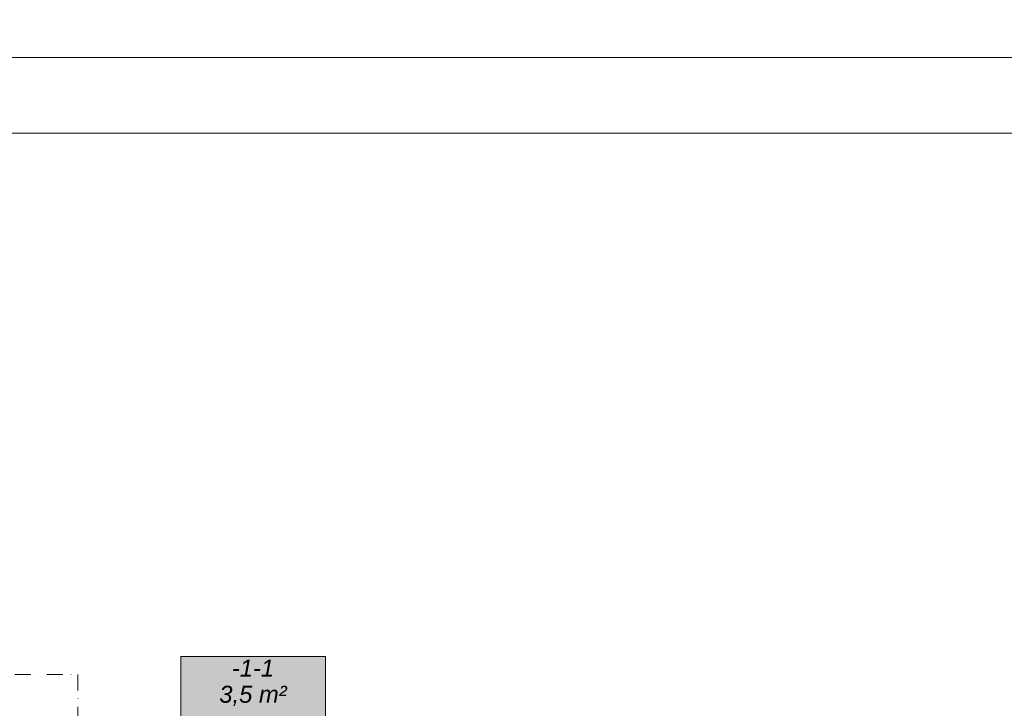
# Model space of a CAD drawing. Extents: x 4615668 to 9294084, y 16339 to 10688993.
# Tile 13 of 256: x 4716918 to 4717700, y 5341081 to 5341627. Entities that reach past the tile are written whole.
import ezdxf
from ezdxf.enums import TextEntityAlignment as Align

# ---------------------------------------------------------------- set-up
doc = ezdxf.new("R2010")
doc.units = 0
doc.header["$MEASUREMENT"] = 0
doc.linetypes.add('DASHDOT', pattern=[25.4, 12.7, -6.35, 0, -6.35])
doc.layers.add('hatch', color=253, linetype='Continuous', lineweight=0)
doc.layers.add('Wymiar', color=7, linetype='Continuous', lineweight=9)
doc.layers.add('IS_Podłoga grzewczo-chłodząca', color=7, linetype='Continuous', lineweight=5, true_color=0x000000)
doc.layers.add('MURY', color=7, linetype='Continuous')
doc.styles.add('Arial__I__', font='ariali.ttf')

# ---------------------------------------------------------------- blocks, each defined once
blk = doc.blocks.new('G$C6E969633')
at = {"layer": 'MURY', "linetype": 'DASHDOT', "lineweight": 0}
blk.add_lwpolyline([(729.68, 1815), (729.68, 1915), (881.68, 1915), (881.68, 1815)], dxfattribs=at)

msp = doc.modelspace()

# ---------------------------------------------------------------- hatches: boundary and pattern name
at = {"layer": 'IS_Podłoga grzewczo-chłodząca', "lineweight": 50, "true_color": 0xffffff, "transparency": 33554687}
msp.add_hatch(color=7, dxfattribs=at).paths.add_polyline_path([(4717046.19, 5341022.04), (4717160.9, 5341022.04), (4717160.9, 5341121.87), (4717046.19, 5341121.87)])

# ---------------------------------------------------------------- linework, layer by layer
at = {"layer": 'hatch', "color": 252}
for points in [[(4714804.06, 5341597.39), (4719004.06, 5341597.39), (4719004.06, 5344545.39), (4714804.06, 5344545.39)], [(4714804.06, 5341597.39), (4719004.06, 5341597.39), (4719004.06, 5344545.39), (4714804.06, 5344545.39)], [(4714804.06, 5338649.39), (4719004.06, 5338649.39), (4719004.06, 5341597.39), (4714804.06, 5341597.39)], [(4714804.06, 5338649.39), (4719004.06, 5338649.39), (4719004.06, 5341597.39), (4714804.06, 5341597.39)], [(4715124.06, 5341537.39), (4718944.06, 5341537.39), (4718944.06, 5338709.39), (4715124.06, 5338709.39)]]:
    msp.add_lwpolyline(points, close=True, dxfattribs=at)
at = {"layer": 'IS_Podłoga grzewczo-chłodząca'}
msp.add_lwpolyline([(4717046.19, 5341022.04), (4717160.9, 5341022.04), (4717160.9, 5341121.87), (4717046.19, 5341121.87)], close=True, dxfattribs=at)

# ---------------------------------------------------------------- block references
at = {"layer": 'Wymiar', "lineweight": 0, "ltscale": 40}
msp.add_blockref('G$C6E969633', (4716082.74, 5339192.56), dxfattribs=at)

# ---------------------------------------------------------------- texts
at = {"layer": 'IS_Podłoga grzewczo-chłodząca', "color": 96, "true_color": 0x008000, "transparency": 33554687, "style": 'Arial__I__'}
msp.add_text('-1-1', height=13.5, dxfattribs=at).set_placement((4717103.37, 5341101.94), align=Align.BOTTOM_CENTER)
msp.add_text('3,5 m²', height=13.5, dxfattribs=at).set_placement((4717103.37, 5341091.94), align=Align.MIDDLE_CENTER)

doc.saveas('drawing.dxf')
